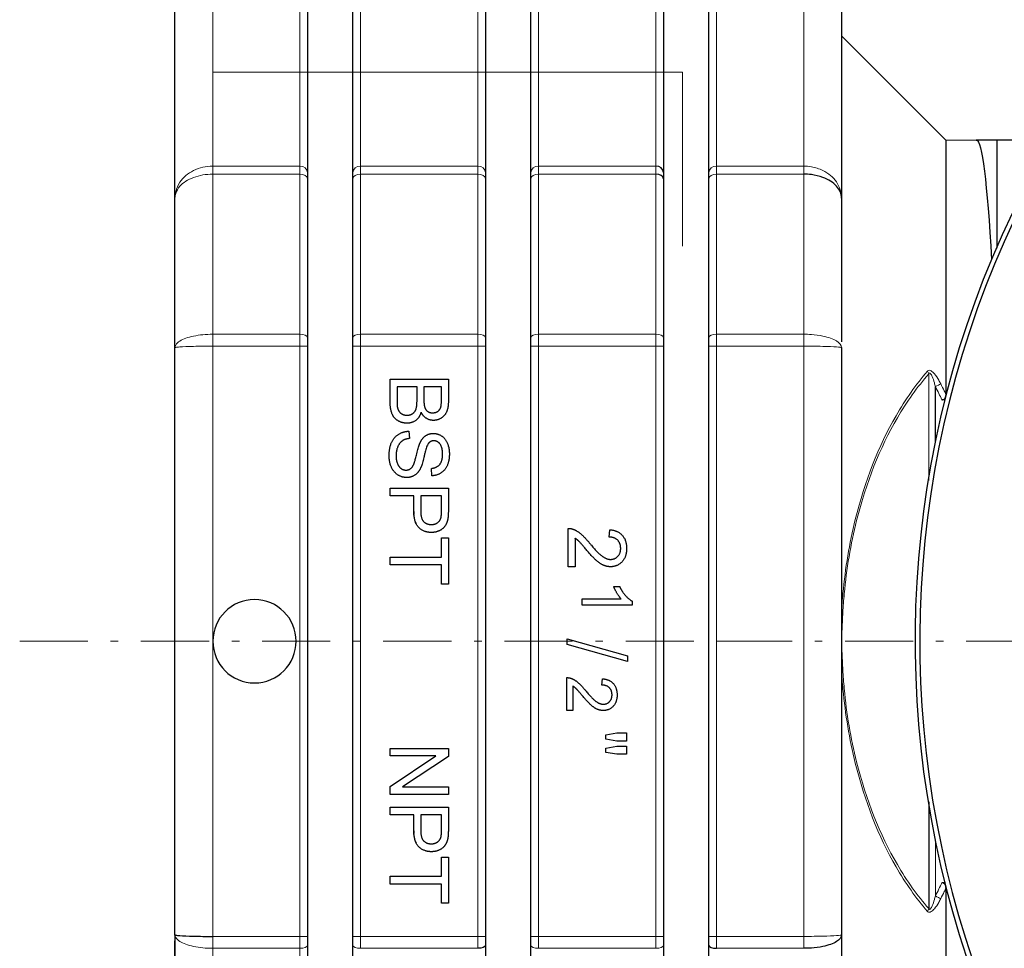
# Model space of a CAD drawing. Header units: millimetres. Extents: x 18 to 610, y -123 to 280.
# Tile 53 of 81: x 350 to 415, y -52 to 9. Entities that reach past the tile are written whole.
import ezdxf

# ---------------------------------------------------------------- set-up
doc = ezdxf.new("R2010")
doc.units = ezdxf.units.MM
doc.linetypes.add('CENTER', pattern=[8, 4.5, -1.5, 0.5, -1.5])
doc.linetypes.add('SOLID', pattern=[0])
doc.styles.add('Arial', font='Arial.ttf', dxfattribs={"height": 7})
doc.dimstyles.get("Standard").update_dxf_attribs({"dimtxt": 5, "dimasz": 5, "dimexe": 0.18, "dimexo": 0.0625, "dimgap": 0.09, "dimtad": 0, "dimtih": 1, "dimtoh": 1, "dimdec": 4, "dimzin": 0, "dimdsep": 46, "dimtxsty": 'Arial', "dimcen": 0.09, "dimadec": 0, "dimazin": 0, "dimtfac": 1, "dimtdec": 4, "dimtofl": 0, "dimtmove": 0, "dimatfit": 3, "dimfxl": 0, "dimtolj": 1, "dimtzin": 0, "dimarcsym": 0})

# ---------------------------------------------------------------- blocks, each defined once
blk = doc.blocks.new('*D3')
at = {"color": 0, "lineweight": -2}
for p, q in [((359.841, -51.58), (359.841, -108.382)), ((588.341, -51.58), (588.341, -108.382)), ((366.841, -106.422), (581.341, -106.422))]:
    blk.add_line(p, q, dxfattribs=at)
at = {"color": 0}
for points in [[(366.841, -105.255), (366.841, -107.589), (359.841, -106.422)], [(581.341, -107.589), (581.341, -105.255), (588.341, -106.422)]]:
    blk.add_solid(points, dxfattribs=at)
at = {"layer": 'Defpoints', "color": 0}
for p in [(359.841, -51.58), (588.341, -51.58), (588.341, -106.422)]:
    blk.add_point(p, dxfattribs=at)
at = {"color": 0, "lineweight": 9, "insert": (407.477, -99.349), "char_height": 7, "attachment_point": 5, "style": 'Arial'}
blk.add_mtext('\\A1;228.5', dxfattribs=at)
blk = doc.blocks.new('*D6')
at = {"color": 0, "lineweight": -2}
for p, q in [((510.893, -85.872), (411.559, 59.025)), ((437.289, 21.493), (506.935, -80.098))]:
    blk.add_line(p, q, dxfattribs=at)
at = {"color": 0}
blk.add_solid([(505.973, -80.758), (507.897, -79.438), (510.893, -85.872)], dxfattribs=at)
at = {"layer": 'Defpoints', "color": 0}
for p in [(437.289, 21.493), (510.893, -85.872)]:
    blk.add_point(p, dxfattribs=at)
at = {"color": 0, "lineweight": 9, "insert": (428.334, 47.407), "char_height": 7, "attachment_point": 5, "rotation": 304.43247, "style": 'Arial'}
blk.add_mtext('\\A1;Ø130.2', dxfattribs=at)
blk = doc.blocks.new('BlockOfCenters_3', base_point=(474.091, -32.189))
at = {"color": 6, "linetype": 'CENTER', "lineweight": 9}
blk.add_lwpolyline([(552.571, -32.189), (395.611, -32.189)], dxfattribs=at)
blk = doc.blocks.new('BlockOfViews_4')
at = {"color": 196, "linetype": 'SOLID', "lineweight": 9}
for p, q in [((362.341, 18.694, -33.599), (362.341, -0.8, 0.165)), ((368.091, -0.8, 0.165), (368.091, 18.694, -33.599)), ((372.091, 18.694, -33.599), (372.091, -0.8, 0.165)), ((379.841, -0.8, 0.165), (379.841, 18.694, -33.599)), ((383.841, 18.694, -33.599), (383.841, -0.8, 0.165)), ((391.591, -0.8, 0.165), (391.591, 18.694, -33.599)), ((395.591, 18.694, -33.599), (395.591, -0.8, 0.165)), ((401.341, -0.8, 0.165), (401.341, 18.694, -33.599)), ((362.341, -0.8, 0.165), (368.091, -0.8, 0.165)), ((372.091, -0.8, 0.165), (379.841, -0.8, 0.165)), ((391.591, -0.8, 0.165), (383.841, -0.8, 0.165)), ((401.341, -0.8, 0.165), (395.591, -0.8, 0.165)), ((362.341, -1.334, 0.766), (368.091, -1.334, 0.766)), ((372.091, -1.334, 0.766), (379.841, -1.334, 0.766)), ((391.591, -1.334, 0.766), (383.841, -1.334, 0.766)), ((401.341, -1.334, 0.766), (395.591, -1.334, 0.766)), ((362.341, -11.908, 6.871), (368.091, -11.908, 6.871)), ((372.091, -11.908, 6.871), (379.841, -11.908, 6.871)), ((391.591, -11.908, 6.871), (383.841, -11.908, 6.871)), ((401.341, -11.908, 6.871), (395.591, -11.908, 6.871)), ((362.341, -12.696, 7.033), (362.341, -32.189, 7.033)), ((362.341, -12.696, 7.033), (368.091, -12.696, 7.033)), ((368.091, -51.683, 7.033), (368.091, -12.696, 7.033)), ((372.091, -12.696, 7.033), (372.091, -51.683, 7.033)), ((372.091, -12.696, 7.033), (379.841, -12.696, 7.033)), ((379.841, -51.683, 7.033), (379.841, -12.696, 7.033)), ((383.841, -12.696, 7.033), (383.841, -51.683, 7.033)), ((391.591, -12.696, 7.033), (383.841, -12.696, 7.033)), ((391.591, -51.683, 7.033), (391.591, -12.696, 7.033)), ((401.341, -12.696, 7.033), (395.591, -12.696, 7.033)), ((395.591, -12.696, 7.033), (395.591, -51.683, 7.033)), ((401.341, -51.683, 7.033), (401.341, -12.696, 7.033)), ((409.594, -14.534, -11.203), (409.594, -21.575, -11.203)), ((362.341, -32.189, 7.033), (362.341, -51.683, 7.033)), ((410.035, -49.01, -11.467), (410.035, -45.334, -11.467)), ((362.341, -51.683, 7.033), (368.091, -51.683, 7.033)), ((372.091, -51.683, 7.033), (379.841, -51.683, 7.033)), ((391.591, -51.683, 7.033), (383.841, -51.683, 7.033)), ((401.341, -51.683, 7.033), (395.591, -51.683, 7.033)), ((362.341, -52.47, 6.871), (368.091, -52.47, 6.871)), ((372.091, -52.47, 6.871), (379.841, -52.47, 6.871)), ((391.591, -52.47, 6.871), (383.841, -52.47, 6.871)), ((401.341, -52.47, 6.871), (395.591, -52.47, 6.871))]:
    blk.add_line(p, q, dxfattribs=at)
at = {"linetype": 'SOLID', "lineweight": 30}
for p, q in [((368.591, 18.261, -33.849), (368.591, -1.233, -0.085)), ((371.591, -1.233, -0.085), (371.591, 18.261, -33.849)), ((380.341, 18.261, -33.849), (380.341, -1.233, -0.085)), ((383.341, -1.233, -0.085), (383.341, 18.261, -33.849)), ((392.091, 18.261, -33.849), (392.091, -1.233, -0.085)), ((395.091, -1.233, -0.085), (395.091, 18.261, -33.849)), ((359.841, -2.913, -1.174), (359.841, 16.477, -34.76)), ((403.841, 16.477, -34.76), (403.841, -2.913, -1.174)), ((410.736, 0.898, -41.382), (403.841, 7.804, -40.757)), ((412.736, 0.911, -40.467), (410.736, 0.898, -41.382)), ((414.091, 0.911, -11.467), (412.736, 0.911, -40.467)), ((416.991, 0.911, -11.467), (414.091, 0.911, -11.467)), ((414.091, 0.911, -11.467), (414.091, -6.222, -11.467)), ((359.841, -51.58, 4.533), (359.841, -12.798, 4.533)), ((368.591, -12.696, 6.533), (368.591, -51.683, 6.533)), ((371.591, -51.683, 6.533), (371.591, -12.696, 6.533)), ((380.341, -12.696, 6.533), (380.341, -51.683, 6.533)), ((383.341, -51.683, 6.533), (383.341, -12.696, 6.533)), ((392.091, -12.696, 6.533), (392.091, -51.683, 6.533)), ((395.091, -51.683, 6.533), (395.091, -12.696, 6.533)), ((403.841, -12.798, 4.533), (403.841, -51.58, 4.533)), ((374.044, -14.883, 7.033), (377.888, -14.883, 7.033)), ((374.044, -16.349, 7.033), (374.044, -14.883, 7.033)), ((377.888, -14.883, 7.033), (377.888, -16.325, 7.033)), ((374.498, -15.392, 7.033), (374.498, -16.349, 7.033)), ((375.819, -15.392, 7.033), (374.498, -15.392, 7.033)), ((375.819, -16.28, 7.033), (375.819, -15.392, 7.033)), ((376.273, -15.392, 7.033), (376.273, -16.223, 7.033)), ((377.435, -15.392, 7.033), (376.273, -15.392, 7.033)), ((377.435, -16.16, 7.033), (377.435, -15.392, 7.033)), ((410.035, -19.044, -11.467), (410.035, -15.368, -11.467)), ((410.696, -16.233, -11.467), (410.466, -16.233, -11.467)), ((375.279, -18.313, 7.033), (375.321, -18.793, 7.033)), ((376.805, -21.257, 7.033), (376.769, -20.77, 7.033)), ((374.044, -22.068, 7.033), (377.888, -22.068, 7.033)), ((374.044, -22.576, 7.033), (374.044, -22.068, 7.033)), ((377.888, -22.068, 7.033), (377.888, -23.518, 7.033)), ((375.607, -22.576, 7.033), (374.044, -22.576, 7.033)), ((375.607, -23.562, 7.033), (375.607, -22.576, 7.033)), ((376.061, -22.576, 7.033), (376.061, -23.57, 7.033)), ((377.435, -22.576, 7.033), (376.061, -22.576, 7.033)), ((377.435, -23.56, 7.033), (377.435, -22.576, 7.033)), ((375.615, -23.805, 7.033), (375.607, -23.613, 6.833)), ((375.607, -23.613, 6.833), (375.615, -23.805, 7.033)), ((375.753, -24.416, 7.033), (375.703, -24.287, 6.833)), ((375.703, -24.287, 6.833), (375.753, -24.416, 7.033)), ((385.794, -27.271, 7.033), (385.794, -24.73, 7.033)), ((388.492, -25.305, 7.033), (388.542, -24.82, 7.033)), ((377.435, -25.361, 7.033), (377.888, -25.361, 7.033)), ((377.435, -26.628, 7.033), (377.435, -25.361, 7.033)), ((377.888, -25.361, 7.033), (377.888, -28.408, 7.033)), ((386.248, -25.386, 7.033), (386.248, -27.271, 7.033)), ((374.044, -26.628, 7.033), (377.435, -26.628, 7.033)), ((374.044, -27.136, 7.033), (374.044, -26.628, 7.033)), ((377.435, -27.136, 7.033), (374.044, -27.136, 7.033)), ((377.435, -28.408, 7.033), (377.435, -27.136, 7.033)), ((386.248, -27.271, 7.033), (385.794, -27.271, 7.033)), ((377.888, -28.408, 7.033), (377.435, -28.408, 7.033)), ((388.806, -28.582, 7.033), (389.197, -28.582, 7.033)), ((386.716, -29.391, 7.033), (389.294, -29.391, 7.033)), ((386.716, -29.796, 7.033), (386.716, -29.391, 7.033)), ((390.025, -29.796, 7.033), (386.716, -29.796, 7.033)), ((390.025, -29.535, 7.033), (390.025, -29.796, 7.033)), ((385.729, -32.031, 7.033), (389.704, -33.145, 7.033)), ((385.729, -32.411, 7.033), (385.729, -32.031, 7.033)), ((389.704, -33.523, 7.033), (385.729, -32.411, 7.033)), ((389.704, -33.145, 7.033), (389.704, -33.523, 7.033)), ((385.716, -36.768, 7.033), (385.716, -34.591, 7.033)), ((388.029, -35.083, 7.033), (388.072, -34.667, 7.033)), ((386.105, -35.152, 7.033), (386.105, -36.768, 7.033)), ((386.105, -36.768, 7.033), (385.716, -36.768, 7.033)), ((388.277, -38.376, 7.033), (389.009, -38.245, 7.033)), ((389.009, -38.245, 7.033), (389.638, -38.245, 7.033)), ((389.638, -38.245, 7.033), (389.638, -38.783, 7.033)), ((388.277, -38.665, 7.033), (388.277, -38.376, 7.033)), ((389.009, -38.783, 7.033), (388.277, -38.665, 7.033)), ((389.638, -38.783, 7.033), (389.009, -38.783, 7.033)), ((374.044, -39.272, 7.033), (377.888, -39.272, 7.033)), ((374.044, -39.759, 7.033), (374.044, -39.272, 7.033)), ((377.888, -39.272, 7.033), (377.888, -39.793, 7.033)), ((388.277, -39.244, 7.033), (389.009, -39.116, 7.033)), ((388.277, -39.527, 7.033), (388.277, -39.244, 7.033)), ((389.009, -39.653, 7.033), (388.277, -39.527, 7.033)), ((389.009, -39.116, 7.033), (389.638, -39.116, 7.033)), ((389.638, -39.116, 7.033), (389.638, -39.653, 7.033)), ((377.065, -39.759, 7.033), (374.044, -39.759, 7.033)), ((374.044, -41.778, 7.033), (377.065, -39.759, 7.033)), ((377.888, -39.793, 7.033), (374.87, -41.813, 7.033)), ((389.638, -39.653, 7.033), (389.009, -39.653, 7.033)), ((374.044, -42.3, 7.033), (374.044, -41.778, 7.033)), ((374.87, -41.813, 7.033), (377.888, -41.813, 7.033)), ((377.888, -41.813, 7.033), (377.888, -42.3, 7.033)), ((377.888, -42.3, 7.033), (374.044, -42.3, 7.033)), ((409.594, -42.803, -11.203), (409.594, -49.844, -11.203)), ((374.044, -43.155, 7.033), (377.888, -43.155, 7.033)), ((374.044, -43.664, 7.033), (374.044, -43.155, 7.033)), ((377.888, -43.155, 7.033), (377.888, -44.605, 7.033)), ((375.607, -43.664, 7.033), (374.044, -43.664, 7.033)), ((375.607, -44.65, 7.033), (375.607, -43.664, 7.033)), ((376.061, -43.664, 7.033), (376.061, -44.658, 7.033)), ((377.435, -43.664, 7.033), (376.061, -43.664, 7.033)), ((377.435, -44.647, 7.033), (377.435, -43.664, 7.033)), ((375.615, -44.892, 7.033), (375.607, -44.7, 6.833)), ((375.607, -44.7, 6.833), (375.615, -44.892, 7.033)), ((375.753, -45.503, 7.033), (375.703, -45.374, 6.833)), ((375.703, -45.374, 6.833), (375.753, -45.503, 7.033)), ((377.435, -46.449, 7.033), (377.888, -46.449, 7.033)), ((377.435, -47.715, 7.033), (377.435, -46.449, 7.033)), ((377.888, -46.449, 7.033), (377.888, -49.495, 7.033)), ((374.044, -47.715, 7.033), (377.435, -47.715, 7.033)), ((374.044, -48.224, 7.033), (374.044, -47.715, 7.033)), ((377.435, -48.224, 7.033), (374.044, -48.224, 7.033)), ((377.435, -49.495, 7.033), (377.435, -48.224, 7.033)), ((410.696, -48.146, -11.467), (410.466, -48.146, -11.467)), ((377.888, -49.495, 7.033), (377.435, -49.495, 7.033))]:
    blk.add_line(p, q, dxfattribs=at)
at = {"linetype": 'SOLID', "lineweight": 9}
for p, q in [((362.341, 5.401, -5.073), (393.341, 5.401, -5.073)), ((393.341, 5.401, -5.073), (393.341, -6.088, -5.073))]:
    blk.add_line(p, q, dxfattribs=at)
at = {"color": 6, "linetype": 'CENTER', "lineweight": 9}
blk.add_lwpolyline([(349.592, -32.189), (398.616, -32.189)], dxfattribs=at)
at = {"linetype": 'SOLID', "lineweight": 30, "extrusion": (0, 1.8225e-16, -1)}
blk.add_circle((-365.091, -32.189, -7.033), 2.75, dxfattribs=at)
at = {"linetype": 'SOLID', "lineweight": 30}
for centre, radius, start, end in [((474.091, -32.189, -7.767), 65.4, 48.54992, 318.36116), ((474.091, -32.189, 10.233), 65.086, 48.87291, 318.68174)]:
    blk.add_arc(centre, radius, start, end, dxfattribs=at)
at = {"linetype": 'SOLID', "lineweight": 30, "extrusion": (-1, 0, 0)}
for centre, radius, start, end in [((32.189, -40.467, -410.736), 33.1, 119.50375, 181.584), ((2.532, -0.835, -371.591), 1.5, 126.80823, 150), ((2.532, -0.835, -383.341), 1.5, 126.80823, 150), ((2.532, -0.835, -395.091), 1.5, 126.80823, 150), ((32.189, -40.467, -371.591), 51, 113.19177, 126.80823), ((32.189, -40.467, -383.341), 51, 113.19177, 126.80823), ((32.189, -40.467, -395.091), 51, 113.19177, 126.80823), ((32.189, -40.467, -359.841), 49, 113.31145, 126.68855), ((12.696, 5.033, -371.591), 1.5, 90, 113.19177), ((12.696, 5.033, -383.341), 1.5, 90, 113.19177), ((12.696, 5.033, -395.091), 1.5, 90, 113.19177), ((32.189, -40.467, -410.736), 33.1, 358.416, 60.49625), ((32.189, -40.467, -359.841), 49, 66.66667, 66.68855), ((32.189, -40.467, -359.841), 49, 53.31144, 66.19048), ((51.683, 5.033, -371.591), 1.5, 66.80823, 90), ((51.683, 5.033, -383.341), 1.5, 66.80823, 90), ((51.683, 5.033, -395.091), 1.5, 66.80823, 90), ((32.189, -40.467, -371.591), 51, 53.19177, 66.80823), ((32.189, -40.467, -383.341), 51, 53.19177, 66.80823), ((32.189, -40.467, -395.091), 51, 53.19177, 66.80823)]:
    blk.add_arc(centre, radius, start, end, dxfattribs=at)
at = {"color": 196, "linetype": 'SOLID', "lineweight": 9, "extrusion": (1, -2.88917e-14, 2.16203e-14)}
blk.add_arc((-2.532, -0.835, 362.341), 2, 30, 53.19177, dxfattribs=at)
at = {"color": 196, "linetype": 'SOLID', "lineweight": 9, "extrusion": (0, 0.5, -0.866025)}
for centre, start, end in [((-368.091, -1.11, -0.543), 90, 180), ((-379.841, -1.11, -0.543), 90, 180), ((-383.841, -1.11, -0.543), 0, 90), ((-395.591, -1.11, -0.543), 0, 90)]:
    blk.add_arc(centre, 0.5, start, end, dxfattribs=at)
at = {"color": 196, "linetype": 'SOLID', "lineweight": 9, "extrusion": (-1, 0, 0)}
for centre, radius, start, end in [((2.532, -0.835, -368.091), 2, 126.80823, 150), ((2.532, -0.835, -379.841), 2, 126.80823, 150), ((2.532, -0.835, -391.591), 2, 126.80823, 150), ((32.189, -40.467, -368.091), 51.5, 113.19177, 126.80823), ((32.189, -40.467, -379.841), 51.5, 113.19177, 126.80823), ((32.189, -40.467, -391.591), 51.5, 113.19177, 126.80823), ((32.189, -40.467, -401.341), 51.5, 113.19177, 126.80823), ((12.696, 5.033, -368.091), 2, 90, 113.19177), ((12.696, 5.033, -379.841), 2, 90, 113.19177), ((12.696, 5.033, -391.591), 2, 90, 113.19177), ((12.696, 5.033, -401.341), 2, 90, 113.19177), ((51.683, 5.033, -368.091), 2, 66.80823, 90), ((51.683, 5.033, -379.841), 2, 66.80823, 90), ((51.683, 5.033, -391.591), 2, 66.80823, 90), ((51.683, 5.033, -401.341), 2, 66.80823, 90), ((32.189, -40.467, -368.091), 51.5, 53.19177, 66.80823)]:
    blk.add_arc(centre, radius, start, end, dxfattribs=at)
at = {"linetype": 'SOLID', "lineweight": 30, "extrusion": (1, 0, 0)}
for centre, radius, start, end in [((-2.532, -0.835, 368.591), 1.5, 30, 53.19177), ((-2.532, -0.835, 380.341), 1.5, 30, 53.19177), ((-2.532, -0.835, 392.091), 1.5, 30, 53.19177), ((-32.189, -40.467, 368.591), 51, 53.19177, 66.80823), ((-32.189, -40.467, 380.341), 51, 53.19177, 66.80823), ((-32.189, -40.467, 392.091), 51, 53.19177, 66.80823), ((-32.189, -40.467, 403.841), 49, 53.31144, 66.19048), ((-12.696, 5.033, 368.591), 1.5, 66.80823, 90), ((-12.696, 5.033, 380.341), 1.5, 66.80823, 90), ((-12.696, 5.033, 392.091), 1.5, 66.80823, 90), ((-32.189, -40.467, 403.841), 49, 66.66667, 66.68855), ((-51.683, 5.033, 368.591), 1.5, 90, 113.19177), ((-51.683, 5.033, 380.341), 1.5, 90, 113.19177), ((-51.683, 5.033, 392.091), 1.5, 90, 113.19177), ((-32.189, -40.467, 403.841), 49, 113.31145, 126.68855), ((-32.189, -40.467, 368.591), 51, 113.19177, 126.80823), ((-32.189, -40.467, 380.341), 51, 113.19177, 126.80823), ((-32.189, -40.467, 392.091), 51, 113.19177, 126.80823)]:
    blk.add_arc(centre, radius, start, end, dxfattribs=at)
at = {"color": 196, "linetype": 'SOLID', "lineweight": 9, "extrusion": (0, -0.5, 0.866025)}
blk.add_arc((372.091, -1.11, 0.543), 0.5, 90, 180, dxfattribs=at)
at = {"color": 196, "linetype": 'SOLID', "lineweight": 9, "extrusion": (1, 0, 0)}
for centre, radius, start, end in [((-2.532, -0.835, 372.091), 2, 30, 53.19177), ((-2.532, -0.835, 383.841), 2, 30, 53.19177), ((-2.532, -0.835, 395.591), 2, 30, 53.19177), ((-32.189, -40.467, 362.341), 51.5, 53.19177, 66.80823), ((-32.189, -40.467, 372.091), 51.5, 53.19177, 66.80823), ((-32.189, -40.467, 383.841), 51.5, 53.19177, 66.80823), ((-32.189, -40.467, 395.591), 51.5, 53.19177, 66.80823), ((-12.696, 5.033, 372.091), 2, 66.80823, 90), ((-12.696, 5.033, 383.841), 2, 66.80823, 90), ((-12.696, 5.033, 395.591), 2, 66.80823, 90), ((-51.683, 5.033, 362.341), 2, 90, 113.19177), ((-51.683, 5.033, 372.091), 2, 90, 113.19177), ((-51.683, 5.033, 383.841), 2, 90, 113.19177), ((-51.683, 5.033, 395.591), 2, 90, 113.19177), ((-32.189, -40.467, 362.341), 51.5, 113.19177, 126.80823)]:
    blk.add_arc(centre, radius, start, end, dxfattribs=at)
at = {"linetype": 'SOLID', "lineweight": 30, "extrusion": (0, -0.5, 0.866025)}
blk.add_arc((391.591, -1.11, 0.543), 0.5, 0, 90, dxfattribs=at)
at = {"color": 196, "linetype": 'SOLID', "lineweight": 9, "extrusion": (-1, -1.44459e-14, 1.08101e-14)}
blk.add_arc((2.532, -0.835, -401.341), 2, 126.80823, 150, dxfattribs=at)
at = {"color": 196, "linetype": 'SOLID', "lineweight": 9, "extrusion": (0, 0.800645, -0.599139)}
for centre, start, end in [((-368.091, -0.686, -1.527), 90, 180), ((-379.841, -0.686, -1.527), 90, 180), ((-383.841, -0.686, -1.527), 0, 90), ((-395.591, -0.686, -1.527), 0, 90)]:
    blk.add_arc(centre, 0.5, start, end, dxfattribs=at)
at = {"color": 196, "linetype": 'SOLID', "lineweight": 9, "extrusion": (0, -0.800645, 0.599139)}
blk.add_arc((372.091, -0.686, 1.527), 0.5, 90, 180, dxfattribs=at)
at = {"linetype": 'SOLID', "lineweight": 30, "extrusion": (0, -0.800645, 0.599139)}
blk.add_arc((391.591, -0.686, 1.527), 0.5, 0, 90, dxfattribs=at)
at = {"color": 196, "linetype": 'SOLID', "lineweight": 9, "extrusion": (1, 2.187e-14, 1.06581e-13)}
blk.add_arc((-12.696, 5.033, 362.341), 2, 66.80823, 90, dxfattribs=at)
at = {"color": 196, "linetype": 'SOLID', "lineweight": 9, "extrusion": (0, 0.919192, -0.39381)}
for centre, start, end in [((-368.091, 1.127, -13.652), 90, 180), ((-379.841, 1.127, -13.652), 90, 180), ((-383.841, 1.127, -13.652), 0, 90), ((-391.591, 1.127, -13.652), 90, 180), ((-395.591, 1.127, -13.652), 0, 90)]:
    blk.add_arc(centre, 0.5, start, end, dxfattribs=at)
at = {"color": 196, "linetype": 'SOLID', "lineweight": 9, "extrusion": (0, -0.919192, 0.39381)}
blk.add_arc((372.091, 1.127, 13.652), 0.5, 90, 180, dxfattribs=at)
at = {"color": 196, "linetype": 'SOLID', "lineweight": 9, "extrusion": (0, 1, 0)}
for centre in [(-368.091, 6.533, -12.696), (-379.841, 6.533, -12.696), (-368.091, 6.533, -51.683)]:
    blk.add_arc(centre, 0.5, 90, 180, dxfattribs=at)
at = {"color": 196, "linetype": 'SOLID', "lineweight": 9, "extrusion": (0, -1, -1.42109e-14)}
blk.add_arc((372.091, 6.533, 12.696), 0.5, 90, 180, dxfattribs=at)
at = {"color": 196, "linetype": 'SOLID', "lineweight": 9, "extrusion": (0, -1, -2.13163e-14)}
blk.add_arc((383.841, 6.533, 12.696), 0.5, 90, 180, dxfattribs=at)
at = {"color": 196, "linetype": 'SOLID', "lineweight": 9, "extrusion": (0, 1, 7.10543e-15)}
for centre, start, end in [((-391.591, 6.533, -12.696), 90, 180), ((-395.591, 6.533, -12.696), 0, 90)]:
    blk.add_arc(centre, 0.5, start, end, dxfattribs=at)
at = {"color": 196, "linetype": 'SOLID', "lineweight": 9, "extrusion": (-0.415801, -0.474983, 0.775565)}
blk.add_arc((317.431, 193.312, -172.095), 0.5, 48.46061, 73.14106, dxfattribs=at)
at = {"color": 196, "linetype": 'SOLID', "lineweight": 9, "extrusion": (-0.453108, 0.891456, 0)}
blk.add_arc((-358.564, -11.967, -199.49), 0.5, 90, 142.486, dxfattribs=at)
at = {"color": 196, "linetype": 'SOLID', "lineweight": 9, "extrusion": (0.054926, 0.993221, -0.102449)}
blk.add_arc((-404.545, -1.683, -7.841), 0.5, 134.76208, 151.64042, dxfattribs=at)
at = {"color": 196, "linetype": 'SOLID', "lineweight": 9, "extrusion": (0.054926, -0.993221, -0.102449)}
blk.add_arc((400.99, 4.902, 56.101), 0.5, 28.35958, 45.23792, dxfattribs=at)
at = {"color": 196, "linetype": 'SOLID', "lineweight": 9, "extrusion": (-0.453108, -0.891456, 0)}
blk.add_arc((387.735, -11.967, -142.1), 0.5, 37.514, 90, dxfattribs=at)
at = {"color": 196, "linetype": 'SOLID', "lineweight": 9, "extrusion": (-0.415801, 0.474983, 0.775565)}
blk.add_arc((-275.027, 230.88, -202.674), 0.5, 106.85894, 131.53939, dxfattribs=at)
at = {"color": 196, "linetype": 'SOLID', "lineweight": 9, "extrusion": (0, -1, 7.10543e-15)}
blk.add_arc((372.091, 6.533, 51.683), 0.5, 90, 180, dxfattribs=at)
at = {"color": 196, "linetype": 'SOLID', "lineweight": 9, "extrusion": (0, 1, -2.13163e-14)}
for centre, start, end in [((-379.841, 6.533, -51.683), 90, 180), ((-391.591, 6.533, -51.683), 90, 180), ((-395.591, 6.533, -51.683), 0, 90)]:
    blk.add_arc(centre, 0.5, start, end, dxfattribs=at)
at = {"color": 196, "linetype": 'SOLID', "lineweight": 9, "extrusion": (0, -1, 0)}
blk.add_arc((383.841, 6.533, 51.683), 0.5, 90, 180, dxfattribs=at)
at = {"color": 196, "linetype": 'SOLID', "lineweight": 9, "extrusion": (0, 0.919192, 0.39381)}
for centre in [(-368.091, 26.479, -45.524), (-391.591, 26.479, -45.524)]:
    blk.add_arc(centre, 0.5, 90, 180, dxfattribs=at)
at = {"color": 196, "linetype": 'SOLID', "lineweight": 9, "extrusion": (0, -0.919192, -0.39381)}
for centre in [(372.091, 26.479, 45.524), (383.841, 26.479, 45.524)]:
    blk.add_arc(centre, 0.5, 90, 180, dxfattribs=at)
at = {"linetype": 'SOLID', "lineweight": 30, "extrusion": (0, -0.919192, -0.39381)}
blk.add_arc((379.841, 26.479, 45.524), 0.5, 0, 90, dxfattribs=at)
at = {"linetype": 'SOLID', "lineweight": 30, "extrusion": (0, 0.919192, 0.39381)}
blk.add_arc((-395.591, 26.479, -45.524), 0.5, 0, 90, dxfattribs=at)
at = {"linetype": 'SOLID', "lineweight": 30, "extrusion": (0.998909, 9.11236e-18, -0.046694)}
blk.add_ellipse((412.736, -32.189, -40.467), major_axis=(-1.547, 0, -33.1), ratio=0.998909, start_param=1.570796, end_param=2.27645, dxfattribs=at)
at = {"color": 196, "linetype": 'SOLID', "lineweight": 9}
for points, knots in [([(359.841, -2.913, -1.174), (359.841, -2.774, -1.086), (359.858, -2.633, -0.997), (359.943, -2.277, -0.771), (360.036, -2.064, -0.636), (360.381, -1.553, -0.312), (360.69, -1.284, -0.142), (361.447, -0.904, 0.099), (361.896, -0.8, 0.165), (362.341, -0.8, 0.165)], [-0.0021548, -0.0021548, -0.0021548, -0.0021548, 0.0990844, 0.0990844, 0.2610671, 0.2610671, 0.5202395, 0.5202395, 0.7875109, 0.7875109, 0.7875109, 0.7875109]), ([(401.341, -0.8, 0.165), (401.51, -0.8, 0.165), (401.68, -0.814, 0.156), (402.114, -0.89, 0.108), (402.368, -0.973, 0.055), (402.976, -1.273, -0.135), (403.289, -1.539, -0.304), (403.724, -2.173, -0.705), (403.839, -2.539, -0.937), (403.841, -2.907, -1.17), (403.841, -2.91, -1.172), (403.841, -2.913, -1.174)], [0, 0, 0, 0, 0.1012392, 0.1012392, 0.2632219, 0.2632219, 0.5223942, 0.5223942, 0.7875106, 0.7875106, 0.7896657, 0.7896657, 0.7896657, 0.7896657]), ([(362.341, -1.334, 0.766), (361.896, -1.334, 0.766), (361.447, -1.411, 0.671), (360.69, -1.696, 0.322), (360.381, -1.897, 0.076), (360.036, -2.28, -0.394), (359.943, -2.438, -0.589), (359.858, -2.704, -0.917), (359.841, -2.809, -1.046), (359.841, -2.913, -1.174)], [-0.7875109, -0.7875109, -0.7875109, -0.7875109, -0.5202395, -0.5202395, -0.2610671, -0.2610671, -0.0990844, -0.0990844, 0.0021548, 0.0021548, 0.0021548, 0.0021548]), ([(359.841, -12.798, 4.533), (359.841, -12.739, 4.687), (359.858, -12.68, 4.843), (359.943, -12.529, 5.237), (360.036, -12.44, 5.472), (360.381, -12.224, 6.038), (360.69, -12.111, 6.335), (361.447, -11.952, 6.756), (361.896, -11.908, 6.871), (362.341, -11.908, 6.871)], [-0.7896767, -0.7896767, -0.7896767, -0.7896767, -0.6884361, -0.6884361, -0.5264511, -0.5264511, -0.2672752, -0.2672752, 0, 0, 0, 0]), ([(401.341, -11.908, 6.871), (401.51, -11.908, 6.871), (401.68, -11.914, 6.855), (402.114, -11.946, 6.771), (402.368, -11.981, 6.68), (402.976, -12.107, 6.347), (403.289, -12.219, 6.053), (403.722, -12.485, 5.354), (403.837, -12.637, 4.954), (403.841, -12.793, 4.546), (403.841, -12.796, 4.54), (403.841, -12.798, 4.533)], [-0.7853741, -0.7853741, -0.7853741, -0.7853741, -0.6841335, -0.6841335, -0.5221486, -0.5221486, -0.2629726, -0.2629726, 0, 0, 0.0043026, 0.0043026, 0.0043026, 0.0043026]), ([(362.341, -12.696, 7.033), (361.896, -12.696, 7.033), (361.447, -12.701, 6.91), (360.69, -12.719, 6.46), (360.381, -12.732, 6.142), (360.036, -12.757, 5.537), (359.943, -12.767, 5.286), (359.858, -12.785, 4.864), (359.841, -12.792, 4.698), (359.841, -12.798, 4.533)], [0, 0, 0, 0, 0.2672752, 0.2672752, 0.5264511, 0.5264511, 0.6884361, 0.6884361, 0.7896767, 0.7896767, 0.7896767, 0.7896767]), ([(403.841, -12.798, 4.533), (403.841, -12.798, 4.54), (403.841, -12.798, 4.547), (403.837, -12.78, 4.983), (403.722, -12.762, 5.411), (403.289, -12.732, 6.158), (402.976, -12.719, 6.473), (402.368, -12.704, 6.828), (402.114, -12.7, 6.926), (401.68, -12.696, 7.016), (401.51, -12.696, 7.033), (401.341, -12.696, 7.033)], [-0.0043026, -0.0043026, -0.0043026, -0.0043026, 0, 0, 0.2629726, 0.2629726, 0.5221486, 0.5221486, 0.6841335, 0.6841335, 0.7853741, 0.7853741, 0.7853741, 0.7853741]), ([(410.388, -15.189, -11.663), (410.347, -15.106, -11.663), (410.302, -15.023, -11.661), (410.169, -14.792, -11.644), (410.076, -14.648, -11.622), (409.902, -14.445, -11.543), (409.829, -14.374, -11.501), (409.706, -14.303, -11.399), (409.657, -14.288, -11.352), (409.588, -14.294, -11.267), (409.564, -14.303, -11.233), (409.53, -14.327, -11.179), (409.518, -14.338, -11.158), (409.507, -14.35, -11.137)], [0, 0, 0, 0, 0.276348, 0.276348, 0.788619, 0.788619, 1.108788, 1.108788, 1.308893, 1.308893, 1.433959, 1.433959, 1.512126, 1.512126, 1.512126, 1.512126]), ([(409.507, -14.35, -11.137), (408.758, -15.219, -9.732), (408.063, -16.207, -8.429), (406.286, -19.292, -5.099), (405.369, -21.626, -3.381), (404.359, -25.717, -1.488), (404.085, -27.361, -0.974), (403.894, -29.447, -0.618), (403.864, -29.863, -0.561), (403.841, -30.28, -0.518)], [-0.9431502, -0.9431502, -0.9431502, -0.9431502, -0.7426446, -0.7426446, -0.3742007, -0.3742007, -0.1439234, -0.1439234, -0.0868526, -0.0868526, -0.0868526, -0.0868526]), ([(403.928, -30.297, -0.635), (403.951, -29.884, -0.678), (403.981, -29.471, -0.734), (404.172, -27.404, -1.089), (404.446, -25.775, -1.601), (405.457, -21.723, -3.486), (406.373, -19.412, -5.196), (408.15, -16.365, -8.51), (408.845, -15.39, -9.805), (409.594, -14.534, -11.203)], [0.0868526, 0.0868526, 0.0868526, 0.0868526, 0.1439234, 0.1439234, 0.3742007, 0.3742007, 0.7426446, 0.7426446, 0.9431502, 0.9431502, 0.9431502, 0.9431502]), ([(409.594, -14.534, -11.203), (409.6, -14.522, -11.213), (409.606, -14.511, -11.224), (409.623, -14.488, -11.251), (409.635, -14.479, -11.268), (409.669, -14.474, -11.31), (409.693, -14.488, -11.334), (409.755, -14.559, -11.384), (409.792, -14.63, -11.405), (409.878, -14.831, -11.446), (409.925, -14.975, -11.457), (409.992, -15.204, -11.466), (410.014, -15.286, -11.467), (410.035, -15.368, -11.467)], [-1.512126, -1.512126, -1.512126, -1.512126, -1.433959, -1.433959, -1.308893, -1.308893, -1.108788, -1.108788, -0.788619, -0.788619, -0.276348, -0.276348, 0, 0, 0, 0]), ([(410.035, -15.368, -11.467), (410.113, -15.522, -11.467), (410.19, -15.676, -11.467), (410.334, -15.964, -11.467), (410.4, -16.098, -11.467), (410.466, -16.233, -11.467)], [-4.0343543, -4.0343543, -4.0343543, -4.0343543, -3.5171294, -3.5171294, -3.0687537, -3.0687537, -3.0687537, -3.0687537]), ([(410.736, -15.888, -11.659), (410.697, -15.81, -11.66), (410.659, -15.732, -11.66), (410.544, -15.499, -11.661), (410.466, -15.344, -11.662), (410.388, -15.189, -11.663)], [3.2586121, 3.2586121, 3.2586121, 3.2586121, 3.5171294, 3.5171294, 4.0343543, 4.0343543, 4.0343543, 4.0343543]), ([(403.841, -32.189, -0.473), (403.841, -32.185, -0.473), (403.841, -32.181, -0.473), (403.849, -31.967, -0.488), (403.858, -31.757, -0.503), (403.876, -31.341, -0.537), (403.885, -31.134, -0.555), (403.902, -30.798, -0.586), (403.908, -30.668, -0.598), (403.919, -30.459, -0.619), (403.924, -30.378, -0.627), (403.928, -30.297, -0.635)], [-0.012841, -0.012841, -0.012841, -0.012841, 0, 0, 0.630586, 0.630586, 1.254515, 1.254515, 1.64447, 1.64447, 1.888193, 1.888193, 1.888193, 1.888193]), ([(403.928, -34.081, -0.635), (403.924, -34.001, -0.627), (403.919, -33.92, -0.619), (403.908, -33.71, -0.598), (403.902, -33.581, -0.586), (403.885, -33.245, -0.555), (403.876, -33.038, -0.537), (403.858, -32.621, -0.503), (403.849, -32.412, -0.488), (403.841, -32.198, -0.473), (403.841, -32.193, -0.473), (403.841, -32.189, -0.473)], [24.402036, 24.402036, 24.402036, 24.402036, 24.645758, 24.645758, 25.035714, 25.035714, 25.659643, 25.659643, 26.290229, 26.290229, 26.30307, 26.30307, 26.30307, 26.30307]), ([(403.841, -34.098, -0.518), (403.864, -34.515, -0.561), (403.894, -34.931, -0.618), (404.085, -37.018, -0.974), (404.359, -38.662, -1.488), (405.369, -42.752, -3.381), (406.286, -45.087, -5.099), (408.063, -48.171, -8.429), (408.758, -49.159, -9.732), (409.507, -50.028, -11.137)], [0.0868526, 0.0868526, 0.0868526, 0.0868526, 0.1439234, 0.1439234, 0.3742007, 0.3742007, 0.7426446, 0.7426446, 0.9431502, 0.9431502, 0.9431502, 0.9431502]), ([(409.594, -49.844, -11.203), (408.845, -48.988, -9.805), (408.15, -48.013, -8.51), (406.373, -44.966, -5.196), (405.457, -42.656, -3.486), (404.446, -38.604, -1.601), (404.172, -36.975, -1.089), (403.981, -34.907, -0.734), (403.951, -34.495, -0.678), (403.928, -34.081, -0.635)], [-0.9431502, -0.9431502, -0.9431502, -0.9431502, -0.7426446, -0.7426446, -0.3742007, -0.3742007, -0.1439234, -0.1439234, -0.0868526, -0.0868526, -0.0868526, -0.0868526]), ([(410.466, -48.146, -11.467), (410.4, -48.28, -11.467), (410.334, -48.414, -11.467), (410.19, -48.702, -11.467), (410.113, -48.856, -11.467), (410.035, -49.01, -11.467)], [-0.9656007, -0.9656007, -0.9656007, -0.9656007, -0.5172249, -0.5172249, 0, 0, 0, 0]), ([(410.388, -49.19, -11.663), (410.466, -49.035, -11.662), (410.544, -48.879, -11.661), (410.659, -48.646, -11.66), (410.697, -48.568, -11.66), (410.736, -48.49, -11.659)], [0, 0, 0, 0, 0.5172249, 0.5172249, 0.7757422, 0.7757422, 0.7757422, 0.7757422]), ([(409.507, -50.028, -11.137), (409.518, -50.041, -11.158), (409.53, -50.052, -11.179), (409.564, -50.075, -11.233), (409.588, -50.084, -11.267), (409.657, -50.09, -11.352), (409.706, -50.075, -11.399), (409.829, -50.005, -11.501), (409.902, -49.933, -11.543), (410.076, -49.731, -11.622), (410.169, -49.586, -11.644), (410.302, -49.355, -11.661), (410.347, -49.272, -11.663), (410.388, -49.19, -11.663)], [0, 0, 0, 0, 0.078166, 0.078166, 0.203232, 0.203232, 0.403338, 0.403338, 0.723507, 0.723507, 1.235777, 1.235777, 1.512126, 1.512126, 1.512126, 1.512126]), ([(410.035, -49.01, -11.467), (410.014, -49.092, -11.467), (409.992, -49.174, -11.466), (409.925, -49.403, -11.457), (409.878, -49.547, -11.446), (409.792, -49.749, -11.405), (409.755, -49.819, -11.384), (409.693, -49.89, -11.334), (409.669, -49.905, -11.31), (409.635, -49.899, -11.268), (409.623, -49.891, -11.251), (409.606, -49.868, -11.224), (409.6, -49.857, -11.213), (409.594, -49.844, -11.203)], [-1.512126, -1.512126, -1.512126, -1.512126, -1.235777, -1.235777, -0.723507, -0.723507, -0.403338, -0.403338, -0.203232, -0.203232, -0.078166, -0.078166, 0, 0, 0, 0]), ([(362.341, -52.47, 6.871), (361.896, -52.47, 6.871), (361.447, -52.427, 6.756), (360.69, -52.267, 6.335), (360.381, -52.154, 6.038), (360.036, -51.939, 5.472), (359.943, -51.849, 5.237), (359.858, -51.698, 4.843), (359.841, -51.639, 4.687), (359.841, -51.58, 4.533)], [-0.7874492, -0.7874492, -0.7874492, -0.7874492, -0.5201777, -0.5201777, -0.2610052, -0.2610052, -0.0990225, -0.0990225, 0.0022168, 0.0022168, 0.0022168, 0.0022168]), ([(401.341, -51.683, 7.033), (401.51, -51.683, 7.033), (401.68, -51.682, 7.016), (402.114, -51.678, 6.926), (402.368, -51.674, 6.828), (402.976, -51.66, 6.473), (403.289, -51.647, 6.158), (403.724, -51.616, 5.408), (403.839, -51.598, 4.976), (403.841, -51.58, 4.54), (403.841, -51.58, 4.537), (403.841, -51.58, 4.533)], [0, 0, 0, 0, 0.1012392, 0.1012392, 0.263222, 0.263222, 0.5223944, 0.5223944, 0.7874489, 0.7874489, 0.789666, 0.789666, 0.789666, 0.789666])]:
    blk.add_open_spline(points, degree=3, knots=knots, dxfattribs=at)
at = {"linetype": 'SOLID', "lineweight": 30}
for points, knots in [([(403.841, -2.913, -1.174), (403.841, -2.911, -1.171), (403.841, -2.909, -1.169), (403.839, -2.634, -0.83), (403.724, -2.361, -0.494), (403.289, -1.887, 0.088), (402.976, -1.688, 0.332), (402.368, -1.463, 0.608), (402.114, -1.401, 0.683), (401.68, -1.344, 0.753), (401.51, -1.334, 0.766), (401.341, -1.334, 0.766)], [-0.7896657, -0.7896657, -0.7896657, -0.7896657, -0.7875106, -0.7875106, -0.5223942, -0.5223942, -0.2632219, -0.2632219, -0.1012392, -0.1012392, 0, 0, 0, 0]), ([(410.466, -16.233, -11.467), (410.485, -16.233, -11.467), (410.503, -16.231, -11.468), (410.54, -16.224, -11.472), (410.556, -16.219, -11.474), (410.6, -16.201, -11.485), (410.624, -16.185, -11.493), (410.671, -16.138, -11.519), (410.69, -16.106, -11.537), (410.725, -16.021, -11.584), (410.736, -15.959, -11.619), (410.736, -15.888, -11.659)], [-0.6611023, -0.6611023, -0.6611023, -0.6611023, -0.5876888, -0.5876888, -0.5179998, -0.5179998, -0.4006653, -0.4006653, -0.2434344, -0.2434344, 0, 0, 0, 0]), ([(410.736, -48.49, -11.659), (410.736, -48.451, -11.637), (410.732, -48.41, -11.614), (410.716, -48.338, -11.573), (410.705, -48.304, -11.555), (410.674, -48.248, -11.523), (410.656, -48.223, -11.51), (410.612, -48.185, -11.489), (410.588, -48.171, -11.481), (410.531, -48.15, -11.47), (410.498, -48.146, -11.467), (410.466, -48.146, -11.467)], [-0.5379205, -0.5379205, -0.5379205, -0.5379205, -0.4014527, -0.4014527, -0.2850517, -0.2850517, -0.1858524, -0.1858524, -0.0986566, -0.0986566, 0, 0, 0, 0]), ([(359.841, -51.58, 4.533), (359.841, -51.587, 4.698), (359.858, -51.594, 4.864), (359.943, -51.611, 5.286), (360.036, -51.621, 5.537), (360.381, -51.646, 6.142), (360.69, -51.659, 6.46), (361.447, -51.678, 6.91), (361.896, -51.683, 7.033), (362.341, -51.683, 7.033)], [-0.0022168, -0.0022168, -0.0022168, -0.0022168, 0.0990225, 0.0990225, 0.2610052, 0.2610052, 0.5201777, 0.5201777, 0.7874492, 0.7874492, 0.7874492, 0.7874492]), ([(403.841, -51.58, 4.533), (403.841, -51.581, 4.536), (403.841, -51.582, 4.54), (403.839, -51.739, 4.948), (403.724, -51.893, 5.351), (403.289, -52.16, 6.053), (402.976, -52.272, 6.347), (402.368, -52.398, 6.68), (402.114, -52.433, 6.771), (401.68, -52.464, 6.855), (401.51, -52.47, 6.871), (401.341, -52.47, 6.871)], [-0.789666, -0.789666, -0.789666, -0.789666, -0.7874489, -0.7874489, -0.5223944, -0.5223944, -0.263222, -0.263222, -0.1012392, -0.1012392, 0, 0, 0, 0])]:
    blk.add_open_spline(points, degree=3, knots=knots, dxfattribs=at)
for points in [[(376.273, -16.223, 7.033), (376.273, -16.561, 7.033), (376.318, -16.708, 7.033)], [(376.845, -17.099, 7.033), (377.036, -17.099, 7.033), (377.327, -16.915, 7.033), (377.435, -16.574, 7.033), (377.435, -16.16, 7.033)], [(375.159, -17.786, 7.033), (374.888, -17.786, 7.033), (374.424, -17.557, 7.033), (374.173, -17.222, 7.033), (374.044, -16.716, 7.033), (374.044, -16.349, 7.033)], [(374.498, -16.349, 7.033), (374.498, -16.595, 7.033), (374.516, -16.695, 7.033)], [(374.516, -16.695, 7.033), (374.548, -16.87, 7.033), (374.694, -17.106, 7.033), (374.975, -17.259, 7.033), (375.159, -17.259, 7.033)], [(375.159, -17.259, 7.033), (375.374, -17.259, 7.033), (375.691, -17.038, 7.033), (375.819, -16.648, 7.033), (375.819, -16.28, 7.033)], [(376.318, -16.708, 7.033), (376.375, -16.902, 7.033), (376.643, -17.099, 7.033), (376.845, -17.099, 7.033)], [(377.888, -16.325, 7.033), (377.888, -16.766, 7.033), (377.655, -17.298, 7.033), (377.17, -17.599, 7.033), (376.905, -17.599, 7.033)], [(376.089, -17.062, 7.033), (375.987, -17.411, 7.033), (375.494, -17.786, 7.033), (375.159, -17.786, 7.033)], [(376.905, -17.599, 7.033), (376.658, -17.599, 7.033), (376.223, -17.332, 7.033), (376.089, -17.062, 7.033)], [(373.979, -19.952, 7.033), (373.979, -19.43, 7.033), (374.283, -18.724, 7.033), (374.894, -18.323, 7.033), (375.279, -18.313, 7.033)], [(375.321, -18.793, 7.033), (375.033, -18.827, 7.033), (374.663, -19.076, 7.033), (374.435, -19.6, 7.033), (374.435, -19.928, 7.033)], [(376.058, -19.005, 7.033), (376.202, -18.73, 7.033), (376.63, -18.46, 7.033), (376.894, -18.46, 7.033)], [(376.894, -18.46, 7.033), (377.185, -18.46, 7.033), (377.692, -18.79, 7.033), (377.954, -19.424, 7.033), (377.954, -19.813, 7.033)], [(375.631, -20.431, 7.033), (375.691, -20.277, 7.033), (375.945, -19.217, 7.033), (376.058, -19.005, 7.033)], [(376.588, -19.099, 7.033), (376.454, -19.246, 7.033), (376.173, -20.486, 7.033), (376.068, -20.717, 7.033)], [(376.928, -18.95, 7.033), (376.721, -18.95, 7.033), (376.588, -19.099, 7.033)], [(377.505, -19.834, 7.033), (377.505, -19.372, 7.033), (377.167, -18.95, 7.033), (376.928, -18.95, 7.033)], [(375.13, -21.373, 7.033), (374.823, -21.373, 7.033), (374.28, -21.021, 7.033), (373.979, -20.363, 7.033), (373.979, -19.952, 7.033)], [(374.435, -19.928, 7.033), (374.435, -20.219, 7.033), (374.608, -20.665, 7.033), (374.909, -20.882, 7.033), (375.088, -20.882, 7.033)], [(376.769, -20.77, 7.033), (377.133, -20.73, 7.033), (377.505, -20.277, 7.033), (377.505, -19.834, 7.033)], [(377.954, -19.813, 7.033), (377.954, -20.24, 7.033), (377.678, -20.893, 7.033), (377.144, -21.244, 7.033), (376.805, -21.257, 7.033)], [(375.088, -20.882, 7.033), (375.269, -20.882, 7.033), (375.539, -20.673, 7.033), (375.631, -20.431, 7.033)], [(376.068, -20.717, 7.033), (375.914, -21.053, 7.033), (375.439, -21.373, 7.033), (375.13, -21.373, 7.033)], [(376.776, -25.002, 7.033), (376.286, -25.002, 7.033), (375.607, -24.378, 7.033), (375.607, -23.562, 7.033)], [(376.061, -23.57, 7.033), (376.061, -24.063, 7.033), (376.428, -24.477, 7.033), (376.761, -24.477, 7.033)], [(376.761, -24.477, 7.033), (377.002, -24.477, 7.033), (377.345, -24.234, 7.033), (377.4, -24.034, 7.033)], [(377.4, -24.034, 7.033), (377.435, -23.906, 7.033), (377.435, -23.56, 7.033)], [(377.888, -23.518, 7.033), (377.888, -23.901, 7.033), (377.851, -24.102, 7.033)], [(377.851, -24.102, 7.033), (377.804, -24.386, 7.033), (377.539, -24.768, 7.033), (377.062, -25.002, 7.033), (376.776, -25.002, 7.033)], [(385.794, -24.73, 7.033), (385.965, -24.725, 7.033), (386.122, -24.785, 7.033)], [(386.122, -24.785, 7.033), (386.381, -24.883, 7.033), (386.885, -25.31, 7.033), (387.215, -25.714, 7.033)], [(389.263, -26.057, 7.033), (389.263, -25.716, 7.033), (388.854, -25.307, 7.033), (388.492, -25.305, 7.033)], [(388.542, -24.82, 7.033), (389.085, -24.869, 7.033), (389.654, -25.52, 7.033), (389.654, -26.068, 7.033)], [(386.987, -26.131, 7.033), (386.631, -25.706, 7.033), (386.376, -25.465, 7.033), (386.248, -25.386, 7.033)], [(387.215, -25.714, 7.033), (387.729, -26.34, 7.033), (388.33, -26.781, 7.033), (388.597, -26.781, 7.033)], [(388.587, -27.266, 7.033), (388.356, -27.266, 7.033), (387.91, -27.077, 7.033), (387.417, -26.639, 7.033), (386.987, -26.131, 7.033)], [(389.654, -26.068, 7.033), (389.654, -26.621, 7.033), (389.04, -27.266, 7.033), (388.587, -27.266, 7.033)], [(388.597, -26.781, 7.033), (388.878, -26.781, 7.033), (389.263, -26.38, 7.033), (389.263, -26.057, 7.033)], [(389.294, -29.391, 7.033), (389.155, -29.245, 7.033), (388.876, -28.771, 7.033), (388.806, -28.582, 7.033)], [(389.197, -28.582, 7.033), (389.357, -28.922, 7.033), (389.811, -29.43, 7.033), (390.025, -29.535, 7.033)], [(385.716, -34.591, 7.033), (385.862, -34.586, 7.033), (385.997, -34.638, 7.033)], [(385.997, -34.638, 7.033), (386.22, -34.721, 7.033), (386.651, -35.087, 7.033), (386.934, -35.433, 7.033)], [(388.69, -35.728, 7.033), (388.69, -35.436, 7.033), (388.339, -35.085, 7.033), (388.029, -35.083, 7.033)], [(388.072, -34.667, 7.033), (388.537, -34.71, 7.033), (389.025, -35.267, 7.033), (389.025, -35.737, 7.033)], [(386.739, -35.791, 7.033), (386.433, -35.427, 7.033), (386.215, -35.22, 7.033), (386.105, -35.152, 7.033)], [(386.934, -35.433, 7.033), (387.375, -35.971, 7.033), (387.89, -36.348, 7.033), (388.119, -36.348, 7.033)], [(389.025, -35.737, 7.033), (389.025, -36.211, 7.033), (388.499, -36.764, 7.033), (388.11, -36.764, 7.033)], [(388.119, -36.348, 7.033), (388.359, -36.348, 7.033), (388.69, -36.004, 7.033), (388.69, -35.728, 7.033)], [(388.11, -36.764, 7.033), (387.912, -36.764, 7.033), (387.53, -36.602, 7.033), (387.107, -36.227, 7.033), (386.739, -35.791, 7.033)], [(376.776, -46.089, 7.033), (376.286, -46.089, 7.033), (375.607, -45.465, 7.033), (375.607, -44.65, 7.033)], [(376.061, -44.658, 7.033), (376.061, -45.151, 7.033), (376.428, -45.565, 7.033), (376.761, -45.565, 7.033)], [(377.4, -45.122, 7.033), (377.435, -44.993, 7.033), (377.435, -44.647, 7.033)], [(377.888, -44.605, 7.033), (377.888, -44.988, 7.033), (377.851, -45.19, 7.033)], [(376.761, -45.565, 7.033), (377.002, -45.565, 7.033), (377.345, -45.321, 7.033), (377.4, -45.122, 7.033)], [(377.851, -45.19, 7.033), (377.804, -45.473, 7.033), (377.539, -45.856, 7.033), (377.062, -46.089, 7.033), (376.776, -46.089, 7.033)]]:
    blk.add_open_spline(points, degree=2, dxfattribs=at)
blk.add_blockref('BlockOfCenters_3', (474.091, -32.189))

msp = doc.modelspace()

# ---------------------------------------------------------------- block references
msp.add_blockref('BlockOfViews_4', (0, 0))

# ---------------------------------------------------------------- dimensions: what is measured, and where the dimension line sits
at = {"lineweight": 9}
dim = msp.add_diameter_dim_2p(p1=(437.289, 21.493), p2=(510.893, -85.872), dimstyle='Standard', override={"dimtxt": 7, "dimasz": 7, "dimexe": 1.96, "dimexo": 0, "dimgap": 3.5, "dimtad": 1, "dimtih": 0, "dimtoh": 0, "dimdec": 1, "dimlfac": 1, "dimpost": '״<>', "dimse1": 0, "dimse2": 0, "dimtofl": 1}, dxfattribs=at)
dim.commit()
dim.dimension.update_dxf_attribs({"geometry": '*D6', "text_midpoint": (422.341, 43.298), "dimtype": 163})
dim = msp.add_linear_dim(base=(588.341, -106.422), p1=(359.841, -51.58), p2=(588.341, -51.58), dimstyle='Standard', override={"dimtxt": 7, "dimasz": 7, "dimexe": 1.96, "dimexo": 0, "dimgap": 3.5, "dimtad": 1, "dimtih": 0, "dimtoh": 1, "dimdec": 1, "dimlfac": 1, "dimpost": '<>', "dimsah": 1, "dimse1": 0, "dimse2": 0, "dimtix": 1}, dxfattribs=at)
dim.commit()
dim.dimension.update_dxf_attribs({"geometry": '*D3', "text_midpoint": (407.477, -106.422), "dimtype": 160})

doc.saveas('drawing.dxf')
